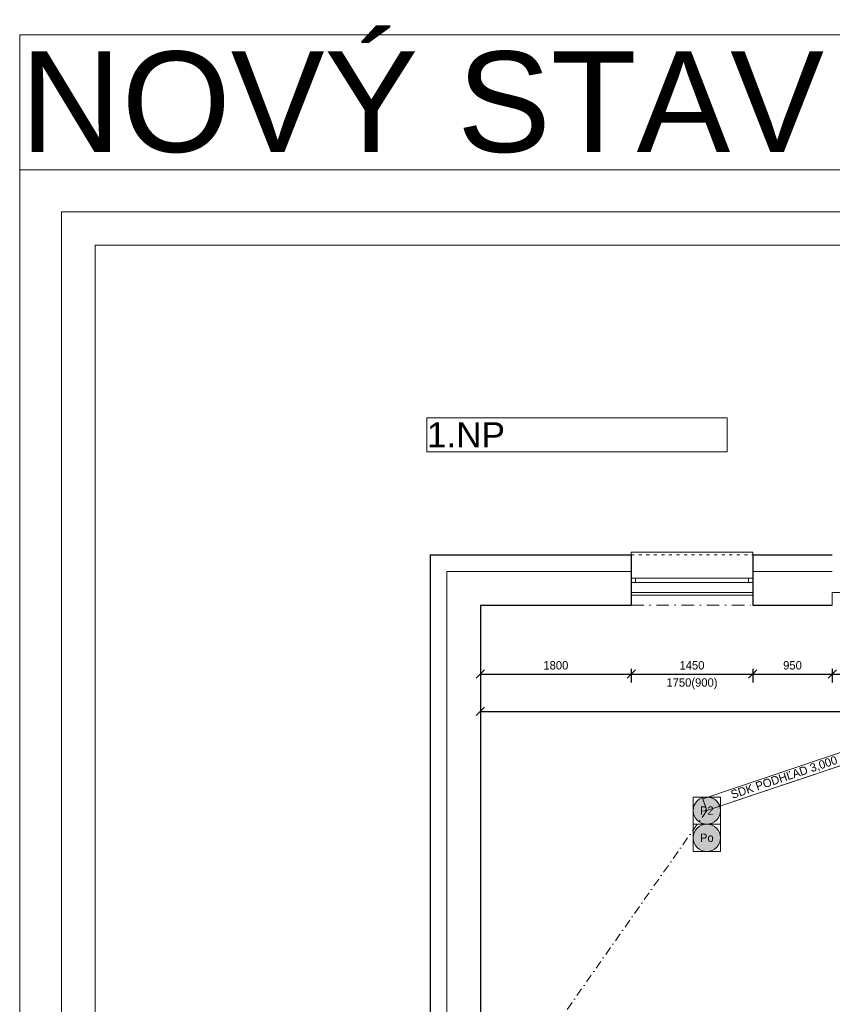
# Model space of a CAD drawing. Header units: millimetres. Extents: x -65956 to 5894746, y -14679 to 163521.
# Tile 37 of 89: x -65956 to -56256, y 34761 to 46515. Entities that reach past the tile are written whole.
import ezdxf

# ---------------------------------------------------------------- set-up
doc = ezdxf.new("R2010")
doc.units = ezdxf.units.MM
doc.linetypes.add('ACAD_ISO03W100', pattern=[30, 12, -18])
doc.linetypes.add('ČERCHOVANÁ', pattern=[1, 0.5, -0.25, 0, -0.25])
doc.layers.get('0').update_dxf_attribs({"lineweight": 5})
doc.layers.get('Defpoints').update_dxf_attribs({"color": 2, "lineweight": 30})
doc.layers.add('- pomocna', color=232, linetype='Continuous', lineweight=0, plot=False)
doc.layers.add('- pomocná oramovanie', color=245, linetype='Continuous', lineweight=0, plot=False)
for name, color, linetype, lineweight in [('- popis', 7, 'Continuous', 0), ('Bodko ciarkovana T', 200, 'ČERCHOVANÁ', 0), ('H stavba', 82, 'Continuous', 30), ('KOTY', 51, 'Continuous', 5), ('m_popis', 7, 'Continuous', 0), ('otvor', 163, 'Continuous', 5), ('RE-nove', 10, 'Continuous', 0), ('Tbč stavba', 4, 'ČERCHOVANÁ', 0), ('Tč stavba', 7, 'ACAD_ISO03W100', 5), ('VT sanita', 210, 'Continuous', 5)]:
    doc.layers.add(name, color=color, linetype=linetype, lineweight=lineweight)
doc.styles.add('1-100_te_2mm_200', font='technic_.ttf', dxfattribs={"height": 200})
doc.styles.add('1-20_ce_5mm_100', font='GOTHIC.TTF', dxfattribs={"height": 100})
doc.styles.add('1-50_ce_2mm_100', font='GOTHIC.TTF', dxfattribs={"height": 100})
doc.styles.add('ARIAL', font='arial.ttf')
doc.dimstyles.new('technic_1-100', dxfattribs={"dimtxt": 200, "dimasz": 240, "dimexe": 300, "dimexo": 200, "dimgap": 100, "dimtad": 1, "dimdec": 1, "dimrnd": 0.5, "dimtxsty": '1-100_te_2mm_200', "dimblk": 'OBLIQUE', "dimcen": 2.5, "dimclrd": 256, "dimclrt": 256, "dimadec": 0, "dimazin": 0, "dimtfac": 1, "dimtdec": 1, "dimtix": 1, "dimtmove": 1, "dimatfit": 3, "dimldrblk": 'OBLIQUE', "dimfxl": 400, "dimfxlon": 1, "dimarcsym": 0})

# ---------------------------------------------------------------- blocks, each defined once
blk = doc.blocks.new('_Oblique')
at = {"color": 0, "linetype": 'ByBlock', "lineweight": -2}
blk.add_line((-0.5, -0.5), (0.5, 0.5), dxfattribs=at)
blk = doc.blocks.new('*D489')
at = {"layer": 'Defpoints', "color": 0, "transparency": 16777216}
for p in [(-60456, 39527), (-58656, 39527), (-58656, 38704)]:
    blk.add_point(p, dxfattribs=at)
at = {"layer": 'KOTY', "color": 0, "lineweight": -2, "transparency": 16777216}
for p, q in [((-60456, 38764), (-60456, 38604)), ((-58656, 38764), (-58656, 38604))]:
    blk.add_line(p, q, dxfattribs=at)
at = {"layer": 'KOTY', "lineweight": -2, "transparency": 16777216}
blk.add_line((-60456, 38704), (-58656, 38704), dxfattribs=at)
at = {"layer": 'KOTY', "lineweight": -2, "transparency": 16777216, "xscale": 100, "yscale": 100, "zscale": 100, "rotation": 180}
blk.add_blockref('_Oblique', (-60456, 38704), dxfattribs=at)
at = {"layer": 'KOTY', "lineweight": -2, "transparency": 16777216, "xscale": 100, "yscale": 100, "zscale": 100}
blk.add_blockref('_Oblique', (-58656, 38704), dxfattribs=at)
at = {"layer": 'KOTY', "transparency": 16777216, "insert": (-59556, 38807), "char_height": 100, "attachment_point": 5, "style": '1-20_ce_5mm_100'}
blk.add_mtext('1800', dxfattribs=at)
blk = doc.blocks.new('*D490')
at = {"layer": 'Defpoints', "color": 0, "transparency": 16777216}
for p in [(-58656, 39527), (-57206, 39527), (-57206, 38704)]:
    blk.add_point(p, dxfattribs=at)
at = {"layer": 'KOTY', "color": 0, "lineweight": -2, "transparency": 16777216}
for p, q in [((-58656, 38764), (-58656, 38604)), ((-57206, 38764), (-57206, 38604))]:
    blk.add_line(p, q, dxfattribs=at)
at = {"layer": 'KOTY', "lineweight": -2, "transparency": 16777216}
blk.add_line((-58656, 38704), (-57206, 38704), dxfattribs=at)
at = {"layer": 'KOTY', "lineweight": -2, "transparency": 16777216, "xscale": 100, "yscale": 100, "zscale": 100, "rotation": 180}
blk.add_blockref('_Oblique', (-58656, 38704), dxfattribs=at)
at = {"layer": 'KOTY', "lineweight": -2, "transparency": 16777216, "xscale": 100, "yscale": 100, "zscale": 100}
blk.add_blockref('_Oblique', (-57206, 38704), dxfattribs=at)
at = {"layer": 'KOTY', "transparency": 16777216, "char_height": 100, "attachment_point": 5, "style": '1-20_ce_5mm_100'}
for s, insert in [('1450', (-57931, 38807)), ('1750(900)', (-57931, 38588))]:
    blk.add_mtext(s, dxfattribs=dict(at, insert=insert))
blk = doc.blocks.new('*D491')
at = {"layer": 'Defpoints', "color": 0, "transparency": 16777216}
for p in [(-57206, 39527), (-56256, 39527), (-56256, 38704)]:
    blk.add_point(p, dxfattribs=at)
at = {"layer": 'KOTY', "color": 0, "lineweight": -2, "transparency": 16777216}
for p, q in [((-57206, 38764), (-57206, 38604)), ((-56256, 38764), (-56256, 38604))]:
    blk.add_line(p, q, dxfattribs=at)
at = {"layer": 'KOTY', "lineweight": -2, "transparency": 16777216}
blk.add_line((-57206, 38704), (-56256, 38704), dxfattribs=at)
at = {"layer": 'KOTY', "lineweight": -2, "transparency": 16777216, "xscale": 100, "yscale": 100, "zscale": 100, "rotation": 180}
blk.add_blockref('_Oblique', (-57206, 38704), dxfattribs=at)
at = {"layer": 'KOTY', "lineweight": -2, "transparency": 16777216, "xscale": 100, "yscale": 100, "zscale": 100}
blk.add_blockref('_Oblique', (-56256, 38704), dxfattribs=at)
at = {"layer": 'KOTY', "transparency": 16777216, "insert": (-56731, 38807), "char_height": 100, "attachment_point": 5, "style": '1-20_ce_5mm_100'}
blk.add_mtext('950', dxfattribs=at)
blk = doc.blocks.new('*D492')
at = {"layer": 'Defpoints', "color": 0, "transparency": 16777216}
for p in [(-56256, 39527), (-54806, 39527), (-54806, 38704)]:
    blk.add_point(p, dxfattribs=at)
at = {"layer": 'KOTY', "color": 0, "lineweight": -2, "transparency": 16777216}
for p, q in [((-56256, 38764), (-56256, 38604)), ((-54806, 38764), (-54806, 38604))]:
    blk.add_line(p, q, dxfattribs=at)
at = {"layer": 'KOTY', "lineweight": -2, "transparency": 16777216}
blk.add_line((-56256, 38704), (-54806, 38704), dxfattribs=at)
at = {"layer": 'KOTY', "lineweight": -2, "transparency": 16777216, "xscale": 100, "yscale": 100, "zscale": 100, "rotation": 180}
blk.add_blockref('_Oblique', (-56256, 38704), dxfattribs=at)
at = {"layer": 'KOTY', "lineweight": -2, "transparency": 16777216, "xscale": 100, "yscale": 100, "zscale": 100}
blk.add_blockref('_Oblique', (-54806, 38704), dxfattribs=at)
at = {"layer": 'KOTY', "transparency": 16777216, "char_height": 100, "attachment_point": 5, "style": '1-20_ce_5mm_100'}
for s, insert in [('1450', (-55531, 38807)), ('1750(900)', (-55531, 38588))]:
    blk.add_mtext(s, dxfattribs=dict(at, insert=insert))
blk = doc.blocks.new('*D496')
at = {"layer": 'Defpoints', "color": 0, "transparency": 16777216}
for p in [(-60456, 39527), (-50456, 39527), (-50456, 38257)]:
    blk.add_point(p, dxfattribs=at)
at = {"layer": 'KOTY', "color": 0, "lineweight": -2, "transparency": 16777216}
for p, q in [((-60456, 38317), (-60456, 38157)), ((-50456, 38317), (-50456, 38157))]:
    blk.add_line(p, q, dxfattribs=at)
at = {"layer": 'KOTY', "lineweight": -2, "transparency": 16777216}
blk.add_line((-60456, 38257), (-50456, 38257), dxfattribs=at)
at = {"layer": 'KOTY', "lineweight": -2, "transparency": 16777216, "xscale": 100, "yscale": 100, "zscale": 100, "rotation": 180}
blk.add_blockref('_Oblique', (-60456, 38257), dxfattribs=at)
at = {"layer": 'KOTY', "lineweight": -2, "transparency": 16777216, "xscale": 100, "yscale": 100, "zscale": 100}
blk.add_blockref('_Oblique', (-50456, 38257), dxfattribs=at)
at = {"layer": 'KOTY', "transparency": 16777216, "insert": (-55456, 38360), "char_height": 100, "attachment_point": 5, "style": '1-20_ce_5mm_100'}
blk.add_mtext('10000', dxfattribs=at)
blk = doc.blocks.new('*T432')
at = {"layer": 'Defpoints', "color": 8, "linetype": 'ByBlock', "lineweight": 0, "transparency": 16777216}
for p, q in [((0, 403), (3587, 403)), ((0, 0), (0, 403)), ((3587, 0), (3587, 403)), ((0, 0), (3587, 0))]:
    blk.add_line(p, q, dxfattribs=at)
at = {"layer": '- popis', "color": 0, "transparency": 16777216, "insert": (2, 202), "char_height": 300, "width": 3583.9, "attachment_point": 4, "style": 'ARIAL'}
blk.add_mtext('{\\fArial|b0|i0|c238|p34;\\C256;1.NP}', dxfattribs=at)
blk = doc.blocks.new('*T796')
at = {"layer": 'Defpoints', "color": 8, "linetype": 'ByBlock', "lineweight": 0, "transparency": 16777216}
for p, q in [((-48, 142), (1848, 780)), ((1896, 637), (1848, 780)), ((0, 0), (1896, 637)), ((0, 0), (-48, 142))]:
    blk.add_line(p, q, dxfattribs=at)
at = {"layer": 'm_popis', "color": 0, "transparency": 16777216, "insert": (924, 390), "char_height": 100, "width": 1996, "attachment_point": 5, "rotation": 18.5855, "style": '1-50_ce_2mm_100'}
blk.add_mtext('SDK PODHĽAD 3,000', dxfattribs=at)
blk = doc.blocks.new('*T839')
at = {"layer": 'Defpoints', "color": 8, "linetype": 'ByBlock', "lineweight": 0, "transparency": 16777216}
for p, q in [((0, 1612), (14348, 1612)), ((0, 0), (0, 1612)), ((14348, 0), (14348, 1612)), ((0, 0), (14348, 0))]:
    blk.add_line(p, q, dxfattribs=at)
at = {"layer": '- popis', "color": 0, "transparency": 16777216, "insert": (6, 806), "char_height": 1200, "width": 14335.59, "attachment_point": 4, "style": 'ARIAL'}
blk.add_mtext('{\\fArial|b0|i0|c238|p34;\\C256;NOVÝ STAV}', dxfattribs=at)
blk = doc.blocks.new('*T871')
at = {"layer": 'Defpoints', "color": 8, "linetype": 'ByBlock', "lineweight": 0, "transparency": 16777216}
for p, q in [((0, 0), (325, 0)), ((0, 0), (0, -325)), ((325, 0), (325, -325)), ((0, -325), (325, -325))]:
    blk.add_line(p, q, dxfattribs=at)
at = {"layer": '- popis', "color": 0, "transparency": 16777216, "insert": (162, -162), "char_height": 100, "width": 320.94, "attachment_point": 5, "style": '1-50_ce_2mm_100'}
blk.add_mtext('Po', dxfattribs=at)
blk = doc.blocks.new('*T872')
at = {"layer": 'Defpoints', "color": 8, "linetype": 'ByBlock', "lineweight": 0, "transparency": 16777216}
for p, q in [((0, 0), (325, 0)), ((0, 0), (0, -325)), ((325, 0), (325, -325)), ((0, -325), (325, -325))]:
    blk.add_line(p, q, dxfattribs=at)
at = {"layer": '- popis', "color": 0, "transparency": 16777216, "insert": (162, -162), "char_height": 100, "width": 320.94, "attachment_point": 5, "style": '1-50_ce_2mm_100'}
blk.add_mtext('P2', dxfattribs=at)
blk = doc.blocks.new('cxyvyxcvcx')
at = {"layer": '- pomocná oramovanie'}
for points in [[(-136218, -52983), (-178218, -52983), (-178218, -23283), (-136218, -23283)], [(-137118, -52083), (-177318, -52083), (-177318, -24183), (-137118, -24183)]]:
    blk.add_lwpolyline(points, close=True, dxfattribs=at)
blk.add_lwpolyline([(-136718, -52483), (-177718, -52483), (-177718, -23783), (-136718, -23783)], close=True)

msp = doc.modelspace()

# ---------------------------------------------------------------- hatches: boundary and pattern name
at = {"layer": 'RE-nove'}
for points in [[(-57591.11, 37073.18, 1), (-57916.05, 37073.18, 1)], [(-57591.11, 36748.23, 1), (-57916.05, 36748.23, 1)]]:
    msp.add_hatch(color=256, dxfattribs=at).paths.add_polyline_path(points)

# ---------------------------------------------------------------- linework, layer by layer
at = {"layer": '- pomocna'}
msp.add_lwpolyline([(-60456.01, 33227.03), (-50456.01, 33227.03), (-50456.01, 39527.03), (-52406.01, 39527.03), (-52406.01, 39677.03), (-53856.01, 39677.03), (-53856.01, 39527.03), (-54806.01, 39527.03), (-54806.01, 39677.03), (-56256.01, 39677.03), (-56256.01, 39527.03), (-57206.01, 39527.03), (-57206.01, 39677.03), (-58656.01, 39677.03), (-58656.01, 39527.03), (-60456.01, 39527.03), (-60456.01, 33227.03)], dxfattribs=at)
at = {"linetype": 'Continuous'}
for p, q in [((-60856.01, 39927.03), (-60856.01, 32627.03)), ((-60856.01, 39927.03), (-58656.01, 39927.03)), ((-57206.01, 39927.03), (-56256.01, 39927.03))]:
    msp.add_line(p, q, dxfattribs=at)
at = {"layer": 'Bodko ciarkovana T', "ltscale": 200}
for p, q in [((-57753.58, 37073.18), (-50456.01, 39527.03)), ((-60456.01, 33227.03), (-57753.58, 37073.18))]:
    msp.add_line(p, q, dxfattribs=at)
at = {"layer": 'H stavba'}
for p, q in [((-61056.01, 40127.03), (-61056.01, 32627.03)), ((-61056.01, 40127.03), (-58656.01, 40127.03)), ((-58656.01, 40127.03), (-58656.01, 39527.03)), ((-57206.01, 40127.03), (-57206.01, 39527.03)), ((-57206.01, 40127.03), (-56256.01, 40127.03)), ((-60456.01, 39527.03), (-60456.01, 33227.03)), ((-60456.01, 39527.03), (-58656.01, 39527.03)), ((-57206.01, 39527.03), (-56256.01, 39527.03))]:
    msp.add_line(p, q, dxfattribs=at)
at = {"layer": 'otvor'}
for p, q in [((-57206.01, 39847.03), (-58656.01, 39847.03)), ((-57206.01, 39797.03), (-58656.01, 39797.03)), ((-58606.01, 39847.03), (-58606.01, 39797.03)), ((-57256.01, 39847.03), (-57256.01, 39797.03)), ((-58656.01, 39647.03), (-57206.01, 39647.03))]:
    msp.add_line(p, q, dxfattribs=at)
msp.add_lwpolyline([(-58656.01, 40127.03), (-58656.01, 40157.03), (-57206.01, 40157.03), (-57206.01, 40127.03)], dxfattribs=at)
at = {"layer": 'Tbč stavba', "ltscale": 300}
msp.add_line((-58656.01, 39527.03), (-57206.01, 39527.03), dxfattribs=at)
at = {"layer": 'Tč stavba', "ltscale": 3}
for p, q in [((-58656.01, 40127.03), (-57206.01, 40127.03)), ((-58656.01, 39677.03), (-57206.01, 39677.03))]:
    msp.add_line(p, q, dxfattribs=at)
at = {"layer": 'VT sanita'}
for centre in [(-57753.58, 37073.18), (-57753.58, 36748.23)]:
    msp.add_circle(centre, 162.47, dxfattribs=at)

# ---------------------------------------------------------------- block references
for name, p in [('*T839', (-65956.01, 44721.35)), ('cxyvyxcvcx', (112262.3, 68004.75)), ('*T432', (-61096.36, 41357.31)), ('*T796', (-57753.58, 37073.18)), ('*T872', (-57916.05, 37235.65)), ('*T871', (-57916.05, 36910.7))]:
    msp.add_blockref(name, p)

# ---------------------------------------------------------------- dimensions: what is measured, and where the dimension line sits
at = {"layer": 'KOTY'}
for base, p1, p2, picture, middle in [((-58656.01, 38704.43), (-60456.01, 39527.03), (-58656.01, 39527.03), '*D489', (-59556.01, 38806.95)), ((-50456.01, 38257.45), (-60456.01, 39527.03), (-50456.01, 39527.03), '*D496', (-55456.01, 38359.97)), ((-56256.01, 38704.43), (-57206.01, 39527.03), (-56256.01, 39527.03), '*D491', (-56731.01, 38806.95))]:
    dim = msp.add_linear_dim(base=base, p1=p1, p2=p2, dimstyle='technic_1-100', override={"dimtxt": 100, "dimasz": 100, "dimexe": 100, "dimgap": 50, "dimtxsty": '1-20_ce_5mm_100', "dimfxl": 60}, dxfattribs=at)
    dim.commit()
    dim.dimension.update_dxf_attribs({"geometry": picture, "text_midpoint": middle})
for base, p1, p2, picture, middle in [((-57206.01, 38704.43), (-58656.01, 39527.03), (-57206.01, 39527.03), '*D490', (-57931.01, 38704.43)), ((-54806.01, 38704.43), (-56256.01, 39527.03), (-54806.01, 39527.03), '*D492', (-55531.01, 38704.43))]:
    dim = msp.add_linear_dim(base=base, p1=p1, p2=p2, text='<>\\X 1750(900)', dimstyle='technic_1-100', override={"dimtxt": 100, "dimasz": 100, "dimexe": 100, "dimgap": 50, "dimtxsty": '1-20_ce_5mm_100', "dimfxl": 60}, dxfattribs=at)
    dim.commit()
    dim.dimension.update_dxf_attribs({"geometry": picture, "text_midpoint": middle})

doc.saveas('drawing.dxf')
